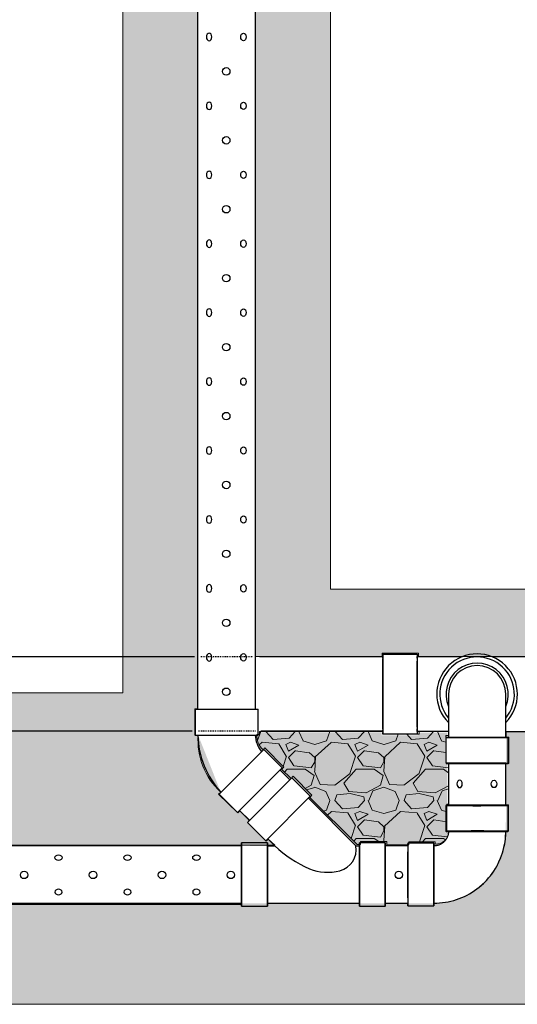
# Model space of a CAD drawing. Header units: inches. Extents: x -52 to 1181, y -619 to 642.
# Tile 8 of 13: x 300 to 358, y 162 to 276. Entities that reach past the tile are written whole.
import ezdxf

# ---------------------------------------------------------------- set-up
doc = ezdxf.new("R2010")
doc.units = ezdxf.units.IN
doc.header["$MEASUREMENT"] = 0
doc.linetypes.add('Dash 1_16_', pattern=[0.125, 0.0625, -0.0625])
doc.layers.add('A-ANNO-PATT', color=1, linetype='Continuous', lineweight=25)
doc.layers.add('S-TRCH-PATT', color=8, linetype='Continuous', lineweight=18)
doc.layers.add('P-PIPE', color=3, linetype='Continuous')
pattern_1 = [(228.0127875, (0.072, 0.1), (-0.8, -0.9), [0.0134536, -1.331908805]), (184.9697407, (0.063, 0.09), (1.2, 0.1), [0.0230868, -2.285592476]), (132.510447, (0.04, 0.088), (1, -1.1), [0.0162788, -1.61160326]), (267.273689, (0.001, 0.063), (0.1, 2), [0.0210238, -2.081355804]), (292.8336542, (0, 0.042), (-0.5, 1.2), [0.0206155, -2.040937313]), (357.273689, (0.008, 0.023), (-2, 0.1), [0.0210238, -2.081355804]), (37.6942405, (0.029, 0.022), (-1.3, -1), [0.0278029, -2.752484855]), (72.2553284, (0.051, 0.039), (0.7, 2.2), [0.0262488, -2.59863215]), (121.4295656, (0.059, 0.064), (-0.8, 1.3), [0.021095, -2.08840731]), (175.2363583, (0.048, 0.082), (1.1, -0.1), [0.0240832, -1.180076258]), (222.3974378, (0.024, 0.084), (-1.2, -1.1), [0.0311448, -3.0833375]), (138.8140748, (0.1, 0.062), (-0.7, 0.6), [0.0106301, -1.052384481]), (171.4692344, (0.092, 0.069), (1.3, -0.2), [0.0202237, -2.002151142]), (225, (0.072, 0.072), (-1e-17, -0.1), [0.0141421, -0.127279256]), (203.1985905, (0.065, 0.084), (0.5, 0.2), [0.0076158, -0.75396151]), (291.8014095, (0.058, 0.081), (-0.1, 0.3), [0.0107703, -0.52774618]), (30.9637565, (0.062, 0.071), (0.3, 0.2), [0.0174929, -0.56560229]), (161.565051, (0.077, 0.08), (0.2, -0.1), [0.0126491, -0.303578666]), (16.3895403, (0, 0.081), (1, 0.3), [0.01772, -1.754284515]), (70.346176, (0.017, 0.086), (-0.4, -1.1), [0.0148661, -1.471740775]), (293.1985905, (0.077, 0.1), (-0.2, 0.5), [0.0152315, -0.74634581]), (343.6104597, (0.083, 0.086), (-1, 0.3), [0.01772, -1.754284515]), (339.4439548, (0, 0.019), (-0.5, 0.2), [0.017088, -0.837312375]), (294.7751406, (0.016, 0.013), (-0.5, 1.1), [0.0143178, -1.417464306]), (66.8014095, (0.078, 0), (0.2, 0.5), [0.0152315, -0.74634581]), (17.3540246, (0.084, 0.014), (-1.3, -0.4), [0.0167631, -1.659542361]), (69.4439548, (0.029, 0), (-0.2, -0.5), [0.008544, -0.845856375]), (101.3099325, (0.072, 0), (-0.1, 0.4), [0.005099, -0.504802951]), (165.9637565, (0.071, 0.005), (0.3, -0.1), [0.0206155, -0.391695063]), (186.009006, (0.051, 0.01), (1, 0.1), [0.019105, -1.891392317]), (303.6900675, (0.062, 0.062), (-0.1, 0.2), [0.0144222, -0.346132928]), (353.1572266, (0.07, 0.05), (1.7, -0.2), [0.0251794, -2.492756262]), (60.945396, (0.095, 0.047), (-0.4, -0.7), [0.0102956, -1.019267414]), (90, (0.1, 0.056), (-0.1, 0.1), [0.006, -0.094]), (120.2564372, (0.049, 0.013), (0.4, -0.7), [0.0138924, -1.375352]), (48.0127875, (0.042, 0.025), (0.8, 0.9), [0.0269072, -1.318455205]), (0, (0.06, 0.045), (0.1, 0.1), [0.026, -0.074]), (325.3048465, (0.086, 0.045), (1, -0.7), [0.0158114, -1.56532743]), (254.054604, (0.099, 0.036), (-0.1, -0.4), [0.0145602, -0.71345079]), (207.6459754, (0.095, 0.022), (-1.9, -1), [0.0237065, -2.346947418]), (175.4260787, (0.074, 0.011), (-1.3, 0.1), [0.0250799, -2.48290734])]

# ---------------------------------------------------------------- blocks, each defined once
blk = doc.blocks.new('Bend - PVC - Sch 40 - DWV_USACE - Standard-1148485-00_SP_Foundation Drainage Plan-TO FDN_DOC-flat-1')
at = {"layer": 'P-PIPE'}
for p, q in [((1134.17, -206.08), (1134.17, -209.08)), ((1141.38, -209.08), (1141.38, -206.08))]:
    blk.add_line(p, q, dxfattribs=at)
at = {"layer": 'P-PIPE', "flags": 128}
for points in [[(1134.47, -201.08), (1134.47, -201.08), (1134.47, -201.09), (1134.47, -201.11), (1134.47, -201.14), (1134.47, -201.18), (1134.47, -201.22), (1134.47, -201.27), (1134.47, -201.33), (1134.47, -201.4), (1134.47, -201.47), (1134.47, -201.55), (1134.47, -201.64), (1134.47, -201.74), (1134.47, -201.84), (1134.47, -201.95), (1134.47, -202.07), (1134.47, -202.19), (1134.47, -202.32), (1134.47, -202.45), (1134.47, -202.6), (1134.47, -202.74), (1134.47, -202.89), (1134.47, -203.05), (1134.47, -203.21), (1134.47, -203.38), (1134.47, -203.55), (1134.47, -203.72), (1134.47, -203.9), (1134.47, -204.08), (1134.47, -204.27), (1134.47, -204.46), (1134.47, -204.65), (1134.47, -204.84), (1134.47, -205.04), (1134.47, -205.23), (1134.47, -205.43), (1134.47, -205.63), (1134.47, -205.83), (1134.47, -206.03), (1134.47, -206.08)], [(1141.09, -206.08), (1141.09, -205.88), (1141.09, -205.68), (1141.09, -205.48), (1141.09, -205.28), (1141.09, -205.08), (1141.09, -204.89), (1141.09, -204.69), (1141.09, -204.5), (1141.09, -204.31), (1141.09, -204.13), (1141.09, -203.95), (1141.09, -203.77), (1141.09, -203.59), (1141.09, -203.42), (1141.09, -203.25), (1141.09, -203.09), (1141.09, -202.93), (1141.09, -202.78), (1141.09, -202.63), (1141.09, -202.49), (1141.09, -202.35), (1141.09, -202.22), (1141.09, -202.1), (1141.09, -201.98), (1141.09, -201.87), (1141.09, -201.76), (1141.09, -201.67), (1141.09, -201.58), (1141.09, -201.49), (1141.09, -201.42), (1141.09, -201.35), (1141.09, -201.29), (1141.09, -201.23), (1141.09, -201.19), (1141.09, -201.15), (1141.09, -201.12), (1141.09, -201.1), (1141.09, -201.08), (1141.09, -201.08), (1141.09, -201.08)]]:
    blk.add_lwpolyline(points, dxfattribs=at)
at = {"layer": 'P-PIPE'}
for radius, start, end in [(3.6, 336.7789, 203.2211), (3.31, 0, 180)]:
    blk.add_arc((1137.78, -201.08), radius, start, end, dxfattribs=at)
for centre, major_axis, start_param, end_param in [((1137.78, -206.08), (3.6, 0), 1.570796, 4.712389), ((1137.78, -206.08), (3.31, 0), 1.570796, 4.712389), ((1137.78, -206.08), (3.6, 0), 4.712389, 7.853982), ((1137.78, -206.08), (3.31, 0), 4.712389, 7.853982), ((1137.78, -209.08), (3.6, 0), 1.570796, 4.712389), ((1137.78, -209.08), (3.6, 0), 4.712389, 7.853982)]:
    blk.add_ellipse(centre, major_axis=major_axis, ratio=0.001061, start_param=start_param, end_param=end_param, dxfattribs=at)
blk = doc.blocks.new('Bend - PVC - Sch 40 - DWV_USACE - Standard-1141580-00_SP_Foundation Drainage Plan-TO FDN_DOC-flat-1')
at = {"layer": 'P-PIPE'}
for p, q in [((-1131.78, -196.42), (-1127.78, -196.42)), ((-1127.78, -205.73), (-1131.78, -205.73))]:
    blk.add_line(p, q, dxfattribs=at)
at = {"layer": 'P-PIPE', "flags": 128}
for points in [[(-1131.78, -196.76), (-1132.02, -196.76), (-1132.27, -196.76), (-1132.51, -196.76), (-1132.75, -196.76), (-1132.98, -196.76), (-1133.22, -196.76), (-1133.45, -196.76), (-1133.68, -196.76), (-1133.91, -196.76), (-1134.14, -196.76), (-1134.36, -196.76), (-1134.57, -196.76), (-1134.78, -196.76), (-1134.99, -196.76), (-1135.19, -196.76), (-1135.39, -196.76), (-1135.58, -196.76), (-1135.76, -196.76), (-1136.03, -196.76)], [(-1134.47, -205.39), (-1133.45, -205.39), (-1133.22, -205.39), (-1132.98, -205.39), (-1132.75, -205.39), (-1132.51, -205.39), (-1132.27, -205.39), (-1132.02, -205.39), (-1131.78, -205.39), (-1131.78, -205.39)]]:
    blk.add_lwpolyline(points, dxfattribs=at)
at = {"layer": 'P-PIPE'}
for radius, start, end in [(4.66, 315.359, 224.641), (4.31, 320.185, 219.815)]:
    blk.add_arc((-1137.78, -201.08), radius, start, end, dxfattribs=at)
for centre, major_axis, start_param, end_param in [((-1131.78, -201.08), (0, -4.66), 1.570796, 4.712389), ((-1131.78, -201.08), (0, -4.31), 1.570796, 4.712389), ((-1127.78, -201.07), (0, -4.66), 1.570796, 4.712389), ((-1131.78, -201.08), (0, -4.66), -1.570796, 1.570796), ((-1131.78, -201.08), (0, -4.31), -1.570796, 1.570796), ((-1127.78, -201.07), (0, -4.66), -1.570796, 1.570796)]:
    blk.add_ellipse(centre, major_axis=major_axis, ratio=0.010271, start_param=start_param, end_param=end_param, dxfattribs=at)
blk = doc.blocks.new('Bend - PVC - Sch 40 - DWV_USACE - Standard-1153782-00_SP_Foundation Drainage Plan-TO FDN_DOC-flat-1')
at = {"layer": 'P-PIPE'}
for p, q in [((940.29, -2241.47), (940.29, -2244.47)), ((947.5, -2244.47), (947.5, -2241.47)), ((938.89, -2245.86), (935.89, -2245.86)), ((935.89, -2253.07), (938.89, -2253.07))]:
    blk.add_line(p, q, dxfattribs=at)
at = {"layer": 'P-PIPE', "flags": 128}
for points in [[(940.58, -2244.47), (940.58, -2244.54), (940.57, -2244.6), (940.57, -2244.67), (940.56, -2244.74), (940.55, -2244.8), (940.53, -2244.87), (940.51, -2244.94), (940.49, -2245), (940.47, -2245.06), (940.45, -2245.13), (940.42, -2245.19), (940.39, -2245.25), (940.36, -2245.31), (940.32, -2245.37), (940.29, -2245.42), (940.25, -2245.48), (940.2, -2245.53), (940.16, -2245.58), (940.12, -2245.63), (940.09, -2245.66)], [(944.77, -2250.35), (945, -2250.11), (945.22, -2249.86), (945.43, -2249.6), (945.63, -2249.34), (945.82, -2249.06), (946, -2248.78), (946.17, -2248.49), (946.32, -2248.2), (946.46, -2247.9), (946.6, -2247.59), (946.71, -2247.28), (946.82, -2246.97), (946.91, -2246.65), (947, -2246.33), (947.06, -2246), (947.12, -2245.67), (947.16, -2245.34), (947.19, -2245.01), (947.2, -2244.68), (947.21, -2244.47)], [(940.09, -2245.66), (940.04, -2245.71), (939.99, -2245.75), (939.93, -2245.8), (939.88, -2245.84), (939.83, -2245.88), (939.77, -2245.91), (939.71, -2245.95), (939.65, -2245.98), (939.59, -2246.01), (939.53, -2246.03), (939.46, -2246.06), (939.4, -2246.08), (939.34, -2246.1), (939.27, -2246.11), (939.2, -2246.13), (939.14, -2246.14), (939.07, -2246.15), (939, -2246.15), (938.94, -2246.16), (938.89, -2246.16)], [(938.89, -2252.78), (939.23, -2252.77), (939.56, -2252.75), (939.89, -2252.72), (940.22, -2252.68), (940.54, -2252.62), (940.87, -2252.54), (941.19, -2252.46), (941.51, -2252.36), (941.82, -2252.25), (942.13, -2252.13), (942.43, -2251.99), (942.73, -2251.84), (943.02, -2251.68), (943.31, -2251.51), (943.59, -2251.33), (943.86, -2251.14), (944.12, -2250.93), (944.37, -2250.72), (944.62, -2250.49), (944.77, -2250.35)]]:
    blk.add_lwpolyline(points, dxfattribs=at)
at = {"layer": 'P-PIPE'}
for centre, major_axis, start_param, end_param in [((943.89, -2241.47), (3.6, 0), 3.131177, 6.27277), ((943.89, -2241.47), (3.6, 0), 6.27277, 9.414362), ((943.89, -2244.47), (3.6, 0), 3.131177, 6.27277), ((943.89, -2244.47), (3.6, 0), 6.27277, 9.414362), ((943.89, -2244.47), (3.31, 0), 3.131177, 6.27277), ((943.89, -2244.47), (3.31, 0), 6.27277, 9.414362), ((935.89, -2249.47), (0, -3.6), 3.152008, 6.293601), ((935.89, -2249.47), (0, -3.6), 0.010416, 3.152008), ((938.89, -2249.47), (0, -3.6), 3.152008, 6.293601), ((938.89, -2249.47), (0, -3.31), 3.152008, 6.293601), ((938.89, -2249.47), (0, -3.6), 0.010416, 3.152008), ((938.89, -2249.47), (0, -3.31), 0.010416, 3.152008)]:
    blk.add_ellipse(centre, major_axis=major_axis, ratio=0.010416, start_param=start_param, end_param=end_param, dxfattribs=at)
blk = doc.blocks.new('6WYE')
at = {"layer": 'P-PIPE'}
for p, q in [((314.56, 230.6), (319.71, 235.76)), ((321.83, 233.64), (319.71, 235.76)), ((316.68, 228.48), (321.83, 233.64)), ((314.56, 230.6), (316.68, 228.48)), ((313.86, 220.94), (313.86, 228.23)), ((313.86, 228.23), (313.86, 220.94)), ((316.86, 228.23), (313.86, 228.23)), ((316.86, 220.94), (316.86, 228.23)), ((316.86, 228.23), (316.86, 220.94)), ((316.86, 227.9), (317.73, 227.9)), ((316.86, 221.27), (316.86, 227.9)), ((316.86, 227.9), (316.86, 221.27)), ((316.86, 224.58), (316.86, 227.9)), ((316.86, 227.9), (316.86, 224.58)), ((327.5, 220.94), (327.5, 228.23)), ((327.5, 228.23), (327.5, 220.94)), ((330.5, 228.23), (327.5, 228.23)), ((327.5, 221.27), (327.5, 227.9)), ((327.5, 227.9), (327.5, 221.27)), ((330.5, 220.94), (330.5, 228.23)), ((330.5, 228.23), (330.5, 220.94)), ((330.5, 224.58), (330.5, 227.9)), ((330.5, 227.9), (330.5, 224.58)), ((316.86, 221.27), (316.86, 224.58)), ((316.86, 224.58), (316.86, 221.27)), ((330.5, 221.27), (330.5, 224.58)), ((330.5, 224.58), (330.5, 221.27)), ((313.86, 220.94), (316.86, 220.94)), ((316.86, 221.27), (327.5, 221.27)), ((327.5, 220.94), (330.5, 220.94))]:
    blk.add_line(p, q, dxfattribs=at)
for points in [[(321.6, 233.4), (327.1, 227.9), (327.5, 227.9)], [(316.91, 228.72), (317.73, 227.9)]]:
    blk.add_lwpolyline(points, dxfattribs=at)
blk.add_lwpolyline([(317.73, 227.9, 0.087357), (321.72, 225.25, 0.154496), (325.24, 225.02, 0.386944), (327.1, 227.9)], format="xyb", dxfattribs=at)
blk = doc.blocks.new('6-45')
at = {"layer": 'P-PIPE'}
for p, q in [((265.35, 196.11), (272.65, 196.11)), ((265.35, 196.11), (265.35, 193.11)), ((272.65, 193.11), (272.65, 196.11)), ((265.35, 193.11), (272.65, 193.11)), ((268.13, 186.3), (273.29, 191.45)), ((275.41, 189.33), (273.29, 191.45)), ((270.25, 184.18), (275.41, 189.33)), ((268.13, 186.3), (270.25, 184.18))]:
    blk.add_line(p, q, dxfattribs=at)
for radius, start, end in [(9.62, 180.4991, 223.8186), (3, 181.6013, 221.2072)]:
    blk.add_arc((275.31, 193.2), radius, start, end, dxfattribs=at)

msp = doc.modelspace()

# ---------------------------------------------------------------- hatches: boundary and pattern name
at = {"layer": 'S-TRCH-PATT'}
h = msp.add_hatch(dxfattribs=at)
h.set_pattern_fill('GRAVEL', color=256, scale=8)
h.set_pattern_definition([(228.01279, (5.76, 8), (-64, -72), [1.07629, -106.552704]), (184.96974, (5.04, 7.2), (96, 8), [1.846944, -182.8474]), (132.51045, (3.2, 7.04), (80, -88), [1.302304, -128.92826]), (267.27369, (0.08, 5.04), (8, 160), [1.681904, -166.508464]), (292.833654, (0, 3.36), (-40, 96), [1.64924, -163.274985]), (357.27369, (0.64, 1.84), (-160, 8), [1.681904, -166.508464]), (37.69424, (2.32, 1.76), (-104, -80), [2.22423, -220.19879]), (72.25533, (4.08, 3.12), (56, 176), [2.099904, -207.89057]), (121.429566, (4.72, 5.12), (-64, 104), [1.6876, -167.072585]), (175.23636, (3.84, 6.56), (88, -8), [1.926656, -94.4061]), (222.397438, (1.92, 6.72), (-96, -88), [2.491584, -246.667]), (138.81407, (8, 4.96), (-56, 48), [0.85041, -84.19076]), (171.469234, (7.36, 5.52), (104, -16), [1.617896, -160.17209]), (225, (5.76, 5.76), (-9e-16, -8), [1.13137, -10.18234]), (203.19859, (5.2, 6.72), (40, 16), [0.609264, -60.31692]), (291.8014, (4.64, 6.48), (-8, 24), [0.861624, -42.219694]), (30.96376, (4.96, 5.68), (24, 16), [1.39943, -45.24818]), (161.56505, (6.16, 6.4), (16, -8), [1.01193, -24.28629]), (16.38954, (0, 6.48), (80, 24), [1.4176, -140.34276]), (70.346176, (1.36, 6.88), (-32, -88), [1.18929, -117.73926]), (293.19859, (6.16, 8), (-16, 40), [1.21852, -59.707665]), (343.61046, (6.64, 6.88), (-80, 24), [1.4176, -140.34276]), (339.44395, (0, 1.52), (-40, 16), [1.36704, -66.98499]), (294.77514, (1.28, 1.04), (-40, 88), [1.145424, -113.397145]), (66.80141, (6.24, 0), (16, 40), [1.21852, -59.707665]), (17.354025, (6.72, 1.12), (-104, -32), [1.34105, -132.76339]), (69.44395, (2.32, 0), (-16, -40), [0.68352, -67.66851]), (101.30993, (5.76, 0), (-8, 32), [0.40792, -40.384236]), (165.96376, (5.68, 0.4), (24, -8), [1.64924, -31.335605]), (186.009006, (4.08, 0.8), (80, 8), [1.5284, -151.311385]), (303.69007, (4.96, 4.96), (-8, 16), [1.153776, -27.690634]), (353.157227, (5.6, 4), (136, -16), [2.01435, -199.4205]), (60.9454, (7.6, 3.76), (-32, -56), [0.82365, -81.54139]), (90, (8, 4.48), (-8, 8), [0.48, -7.52]), (120.25644, (3.92, 1.04), (32, -56), [1.11139, -110.02816]), (48.01279, (3.36, 2), (64, 72), [2.152576, -105.476416]), (0, (4.8, 3.6), (8, 8), [2.08, -5.92]), (325.30485, (6.88, 3.6), (80, -56), [1.26491, -125.226194]), (254.0546, (7.92, 2.88), (-8, -32), [1.164816, -57.07606]), (207.645975, (7.6, 1.76), (-152, -80), [1.89652, -187.755793]), (175.42608, (5.92, 0.88), (-104, 8), [2.00639, -198.63259])])
edge = h.paths.add_edge_path()
edge.add_line((467.72, 210), (336, 210))
edge.add_line((336, 210), (336, 406.82))
edge.add_line((336, 406.82), (331.44, 412))
edge.add_line((331.44, 412), (90, 412))
edge.add_line((90, 412), (90, 642.15))
edge.add_line((90, 642.15), (66, 642.15))
edge.add_line((66, 642.15), (66, 595.75))
edge.add_line((66, 595.75), (70.44, 595.75))
edge.add_line((70.44, 595.75), (70.44, 595.93))
edge.add_line((70.44, 595.93), (71.94, 595.93))
edge.add_line((71.94, 595.93), (71.94, 595.75))
edge.add_line((71.94, 595.75), (74.69, 595.75))
edge.add_line((74.69, 595.75), (74.69, 598.63))
edge.add_line((74.69, 598.63), (74.35, 598.63))
edge.add_line((74.35, 598.63), (74.35, 601.63))
edge.add_line((74.35, 601.63), (74.69, 601.63))
edge.add_line((74.69, 601.63), (74.69, 625.63))
edge.add_line((74.69, 625.63), (74.35, 625.63))
edge.add_line((74.35, 625.63), (74.35, 628.63))
edge.add_arc((78, 628.63), 3.65, 0, 180, ccw=False)
edge.add_line((81.65, 628.63), (81.65, 625.63))
edge.add_line((81.65, 625.63), (81.31, 625.63))
edge.add_line((81.31, 625.63), (81.31, 601.63))
edge.add_line((81.31, 601.63), (81.65, 601.63))
edge.add_line((81.65, 601.63), (81.65, 598.63))
edge.add_line((81.65, 598.63), (81.31, 598.63))
edge.add_line((81.31, 598.63), (81.31, 589.37))
edge.add_line((81.31, 589.37), (81.65, 589.37))
edge.add_line((81.65, 589.37), (81.65, 586.37))
edge.add_line((81.65, 586.37), (81.31, 586.37))
edge.add_line((81.31, 586.37), (81.31, 541.63))
edge.add_line((81.31, 541.63), (81.65, 541.63))
edge.add_line((81.65, 541.63), (81.65, 538.63))
edge.add_line((81.65, 538.63), (81.31, 538.63))
edge.add_line((81.31, 538.63), (81.31, 529.37))
edge.add_line((81.31, 529.37), (81.65, 529.37))
edge.add_line((81.65, 529.37), (81.65, 526.37))
edge.add_line((81.65, 526.37), (81.31, 526.37))
edge.add_line((81.31, 526.37), (81.31, 481.63))
edge.add_line((81.31, 481.63), (81.65, 481.63))
edge.add_line((81.65, 481.63), (81.65, 478.63))
edge.add_line((81.65, 478.63), (81.31, 478.63))
edge.add_line((81.31, 478.63), (81.31, 469.37))
edge.add_line((81.31, 469.37), (81.65, 469.37))
edge.add_line((81.65, 469.37), (81.65, 466.37))
edge.add_line((81.65, 466.37), (81.31, 466.37))
edge.add_line((81.31, 466.37), (81.31, 421.63))
edge.add_line((81.31, 421.63), (81.65, 421.63))
edge.add_line((81.65, 421.63), (81.65, 418.63))
edge.add_line((81.65, 418.63), (81.31, 418.63))
edge.add_line((81.31, 418.63), (81.31, 409.37))
edge.add_line((81.31, 409.37), (81.65, 409.37))
edge.add_line((81.65, 409.37), (81.65, 406.37))
edge.add_line((81.65, 406.37), (81.31, 406.37))
edge.add_line((81.31, 406.37), (81.31, 399.42))
edge.add_line((81.31, 399.42), (81.65, 399.42))
edge.add_line((81.65, 399.42), (81.65, 396.42))
edge.add_arc((78, 401.16), 5.99, 232.4734, 307.5266, ccw=False)
edge.add_line((74.35, 396.42), (74.35, 399.42))
edge.add_line((74.35, 399.42), (74.69, 399.42))
edge.add_line((74.69, 399.42), (74.69, 406.37))
edge.add_line((74.69, 406.37), (74.35, 406.37))
edge.add_line((74.35, 406.37), (74.35, 409.37))
edge.add_line((74.35, 409.37), (74.68, 409.37))
edge.add_line((74.68, 409.37), (74.68, 412.25))
edge.add_line((74.68, 412.25), (71.94, 412.25))
edge.add_line((71.94, 412.25), (71.94, 412.08))
edge.add_line((71.94, 412.08), (70.44, 412.08))
edge.add_line((70.44, 412.08), (70.44, 412.25))
edge.add_line((70.44, 412.25), (66, 412.25))
edge.add_line((66, 412.25), (66, 388))
edge.add_line((66, 388), (312, 388))
edge.add_line((312, 388), (312, 198))
edge.add_line((312, 198), (257.64, 198.24))
edge.add_line((257.64, 198.24), (257.71, 180.56))
edge.add_line((257.71, 180.56), (329.59, 180.31))
edge.add_line((329.59, 180.31), (328.81, 181.1))
edge.add_line((328.81, 181.1), (328.57, 180.86))
edge.add_line((328.57, 180.86), (326.4, 183.03))
edge.add_line((326.4, 183.03), (326.66, 183.27))
edge.add_line((326.66, 183.27), (325.53, 184.38))
edge.add_line((325.53, 184.38), (325.28, 184.13))
edge.add_line((325.28, 184.13), (323.08, 186.28))
edge.add_line((323.08, 186.28), (323.32, 186.54))
edge.add_arc((328.79, 192.51), 8.1, 175.7139, 227.4597, ccw=False)
edge.add_line((320.71, 193.11), (320.31, 193.11))
edge.add_line((320.31, 193.11), (320.31, 196.15))
edge.add_line((320.31, 196.15), (320.69, 196.15))
edge.add_line((320.69, 196.15), (320.67, 383.3))
edge.add_line((320.67, 383.3), (320.39, 383.3))
edge.add_line((320.39, 383.3), (320.39, 386.51))
edge.add_line((320.39, 386.51), (318.11, 388.78))
edge.add_line((318.11, 388.78), (318.32, 388.98))
edge.add_line((318.32, 388.98), (312.98, 394.3))
edge.add_line((312.98, 394.3), (312.76, 394.13))
edge.add_line((312.76, 394.13), (310.54, 396.37))
edge.add_line((310.54, 396.37), (307.32, 396.36))
edge.add_line((307.32, 396.36), (307.35, 396.69))
edge.add_line((307.35, 396.69), (90.36, 396.69))
edge.add_line((90.36, 396.69), (90.36, 396.35))
edge.add_line((90.36, 396.35), (87.36, 396.35))
edge.add_arc((92.82, 400), 6.57, 146.2871, 213.7129, ccw=False)
edge.add_line((87.36, 403.65), (90.36, 403.65))
edge.add_line((90.36, 403.65), (90.36, 403.31))
edge.add_line((90.36, 403.31), (307.28, 403.31))
edge.add_line((307.28, 403.31), (307.28, 403.64))
edge.add_line((307.28, 403.64), (310.49, 403.64))
edge.add_line((310.49, 403.64), (310.49, 403.35))
edge.add_arc((310.85, 397.29), 6.07, 40.3412, 93.3832, ccw=False)
edge.add_line((315.47, 401.22), (315.69, 401.51))
edge.add_line((315.69, 401.51), (317.93, 399.24))
edge.add_line((317.93, 399.24), (317.69, 399.04))
edge.add_line((317.69, 399.04), (323.05, 393.73))
edge.add_line((323.05, 393.73), (323.22, 393.91))
edge.add_line((323.22, 393.91), (325.52, 391.58))
edge.add_line((325.52, 391.58), (325.32, 391.46))
edge.add_arc((319.94, 386.31), 7.44, 1.3127, 43.7006, ccw=False)
edge.add_line((327.38, 386.48), (327.64, 386.49))
edge.add_line((327.64, 386.49), (327.63, 383.3))
edge.add_line((327.63, 383.3), (327.35, 383.32))
edge.add_line((327.35, 383.32), (327.35, 202.2))
edge.add_line((327.35, 202.2), (342, 202.2))
edge.add_line((342, 202.2), (342, 202.58))
edge.add_line((342, 202.58), (346.17, 202.58))
edge.add_line((346.17, 202.58), (346.17, 202.22))
edge.add_line((346.17, 202.22), (358.88, 202.22))
edge.add_line((358.88, 202.22), (358.88, 202.62))
edge.add_line((358.88, 202.62), (363.06, 202.62))
edge.add_line((363.06, 202.62), (363.06, 202.23))
edge.add_line((363.06, 202.23), (367.15, 202.23))
edge.add_line((367.15, 202.23), (367.15, 202.57))
edge.add_line((367.15, 202.57), (371.25, 202.57))
edge.add_line((371.25, 202.57), (371.25, 202.25))
edge.add_line((371.25, 202.25), (375.67, 202.25))
edge.add_line((375.67, 202.25), (375.67, 202.54))
edge.add_line((375.67, 202.54), (379.83, 202.54))
edge.add_line((379.83, 202.54), (379.83, 202.19))
edge.add_line((379.83, 202.19), (467.72, 202.19))
edge.add_line((467.72, 202.19), (467.72, 210))
h = msp.add_hatch(dxfattribs=at)
h.set_pattern_fill('GRAVEL', color=256, scale=8)
h.set_pattern_definition([(228.01279, (-87.5485, -86.0298), (-64, -72), [1.07629, -106.5527]), (184.96974, (-88.2685, -86.82978), (96, 8), [1.84694, -182.8474]), (132.51045, (-90.1085, -86.9898), (80, -88), [1.3023, -128.92826]), (267.27369, (-93.2285, -88.9898), (8, 160), [1.6819, -166.50846]), (292.833654, (-93.3085, -90.6698), (-40, 96), [1.64924, -163.274985]), (357.27369, (-92.6685, -92.1898), (-160, 8), [1.6819, -166.50846]), (37.69424, (-90.9885, -92.26978), (-104, -80), [2.22423, -220.19879]), (72.25533, (-89.2285, -90.90978), (56, 176), [2.0999, -207.89057]), (121.429566, (-88.5885, -88.9098), (-64, 104), [1.6876, -167.072585]), (175.23636, (-89.4685, -87.4698), (88, -8), [1.92666, -94.4061]), (222.39744, (-91.3885, -87.30978), (-96, -88), [2.49158, -246.667]), (138.81407, (-85.3085, -89.0698), (-56, 48), [0.85041, -84.19076]), (171.469234, (-85.9485, -88.5098), (104, -16), [1.6179, -160.17209]), (225, (-87.5485, -88.27), (-9e-16, -8), [1.13137, -10.18234]), (203.1986, (-88.1085, -87.3098), (40, 16), [0.60926, -60.31692]), (291.8014, (-88.6685, -87.5498), (-8, 24), [0.86162, -42.21969]), (30.96376, (-88.3485, -88.3498), (24, 16), [1.39943, -45.24818]), (161.56505, (-87.1485, -87.6298), (16, -8), [1.01193, -24.28629]), (16.38954, (-93.3085, -87.5498), (80, 24), [1.4176, -140.34276]), (70.34618, (-91.9485, -87.1498), (-32, -88), [1.18929, -117.73926]), (293.1986, (-87.1485, -86.0298), (-16, 40), [1.21852, -59.70766]), (343.61046, (-86.6685, -87.1498), (-80, 24), [1.4176, -140.34276]), (339.44395, (-93.3085, -92.5098), (-40, 16), [1.36704, -66.98499]), (294.77514, (-92.0285, -92.9898), (-40, 88), [1.14542, -113.39714]), (66.8014, (-87.0685, -94.0298), (16, 40), [1.21852, -59.70766]), (17.35402, (-86.5885, -92.9098), (-104, -32), [1.34105, -132.76339]), (69.44395, (-90.9885, -94.0298), (-16, -40), [0.68352, -67.66851]), (101.30993, (-87.5485, -94.0298), (-8, 32), [0.40792, -40.38424]), (165.96376, (-87.6285, -93.6298), (24, -8), [1.64924, -31.3356]), (186.00901, (-89.2285, -93.2298), (80, 8), [1.5284, -151.311385]), (303.69007, (-88.3485, -89.0698), (-8, 16), [1.15378, -27.69063]), (353.157227, (-87.7085, -90.02978), (136, -16), [2.01435, -199.4205]), (60.9454, (-85.7085, -90.2698), (-32, -56), [0.82365, -81.54139]), (90, (-85.3085, -89.55), (-8, 8), [0.48, -7.52]), (120.25644, (-89.3885, -92.9898), (32, -56), [1.11139, -110.02816]), (48.01279, (-89.9485, -92.0298), (64, 72), [2.15258, -105.47642]), (0, (-88.5085, -90.43), (8, 8), [2.08, -5.92]), (325.30485, (-86.4285, -90.4298), (80, -56), [1.26491, -125.22619]), (254.0546, (-85.3885, -91.1498), (-8, -32), [1.16482, -57.07606]), (207.645975, (-85.7085, -92.26978), (-152, -80), [1.89652, -187.75579]), (175.42608, (-87.3885, -93.14978), (-104, 8), [2.00639, -198.63259])])
edge = h.paths.add_edge_path()
edge.add_line((257.67, 162), (257.67, 173.69))
edge.add_line((257.67, 173.69), (347.97, 173.69))
edge.add_arc((347.97, 182), 8.31, 270.0001, 360.0011)
edge.add_line((356.28, 182), (356.32, 193.52))
edge.add_line((356.32, 193.52), (372.25, 193.52))
edge.add_line((372.25, 193.52), (372.25, 186))
edge.add_line((372.25, 186), (366, 186))
edge.add_line((366, 186), (366, 162))
edge.add_line((366, 162), (257.67, 162))
h = msp.add_hatch(dxfattribs=at)
h.set_pattern_fill('GRAVEL', color=256, scale=8)
h.set_pattern_definition([(228.01279, (-28.0998, -30.48463), (-64, -72), [1.07629, -106.5527]), (184.96974, (-28.8198, -31.28463), (96, 8), [1.84694, -182.8474]), (132.51045, (-30.6598, -31.44463), (80, -88), [1.3023, -128.92826]), (267.27369, (-33.7798, -33.44463), (8, 160), [1.6819, -166.50846]), (292.83365, (-33.8598, -35.12463), (-40, 96), [1.64924, -163.27499]), (357.27369, (-33.2198, -36.64463), (-160, 8), [1.6819, -166.50846]), (37.69424, (-31.5398, -36.72463), (-104, -80), [2.22423, -220.19879]), (72.25533, (-29.7798, -35.36463), (56, 176), [2.0999, -207.89057]), (121.42957, (-29.1398, -33.36463), (-64, 104), [1.6876, -167.07258]), (175.23636, (-30.0198, -31.9246), (88, -8), [1.92666, -94.4061]), (222.39744, (-31.9398, -31.76463), (-96, -88), [2.49158, -246.667]), (138.81407, (-25.8598, -33.5246), (-56, 48), [0.85041, -84.19076]), (171.46923, (-26.4998, -32.96463), (104, -16), [1.6179, -160.17209]), (225, (-28.1, -32.7246), (-9e-16, -8), [1.13137, -10.18234]), (203.1986, (-28.6598, -31.7646), (40, 16), [0.60926, -60.31692]), (291.8014, (-29.2198, -32.0046), (-8, 24), [0.86162, -42.2197]), (30.96376, (-28.8998, -32.8046), (24, 16), [1.39943, -45.24818]), (161.56505, (-27.6998, -32.0846), (16, -8), [1.01193, -24.2863]), (16.38954, (-33.8598, -32.00463), (80, 24), [1.4176, -140.34276]), (70.34618, (-32.4998, -31.60463), (-32, -88), [1.18929, -117.73926]), (293.1986, (-27.6998, -30.4846), (-16, 40), [1.21852, -59.70766]), (343.61046, (-27.2198, -31.60463), (-80, 24), [1.4176, -140.34276]), (339.44395, (-33.8598, -36.9646), (-40, 16), [1.36704, -66.98499]), (294.77514, (-32.5798, -37.44463), (-40, 88), [1.14542, -113.39714]), (66.8014, (-27.6198, -38.4846), (16, 40), [1.21852, -59.70766]), (17.35402, (-27.1398, -37.36463), (-104, -32), [1.34105, -132.76339]), (69.44395, (-31.5398, -38.4846), (-16, -40), [0.68352, -67.66851]), (101.30993, (-28.0998, -38.4846), (-8, 32), [0.40792, -40.38424]), (165.96376, (-28.1798, -38.0846), (24, -8), [1.64924, -31.3356]), (186.00901, (-29.7798, -37.68463), (80, 8), [1.5284, -151.31139]), (303.69007, (-28.8998, -33.5246), (-8, 16), [1.15378, -27.69063]), (353.15723, (-28.2598, -34.48463), (136, -16), [2.01435, -199.4205]), (60.9454, (-26.2598, -34.7246), (-32, -56), [0.82365, -81.54139]), (90, (-25.86, -34.005), (-8, 8), [0.48, -7.52]), (120.25644, (-29.9398, -37.44463), (32, -56), [1.11139, -110.02816]), (48.01279, (-30.4998, -36.48463), (64, 72), [2.15258, -105.47642]), (0, (-29.06, -34.885), (8, 8), [2.08, -5.92]), (325.30485, (-26.9798, -34.88463), (80, -56), [1.26491, -125.2262]), (254.0546, (-25.9398, -35.6046), (-8, -32), [1.16482, -57.07606]), (207.645975, (-26.2598, -36.72463), (-152, -80), [1.89652, -187.75579]), (175.42608, (-27.9398, -37.60463), (-104, 8), [2.00639, -198.63259])])
h.paths.add_polyline_path([(330.6, 189.43), (330.34, 189.19), (331.45, 188.09), (331.69, 188.36), (333.86, 186.18), (333.61, 185.91), (339.11, 180.46), (339.47, 180.46), (339.47, 180.82), (342.51, 180.82), (342.51, 180.45), (345.05, 180.45), (345.05, 180.78), (348.11, 180.78), (348.11, 180.53, 0.432622), (349.68, 181.98), (349.45, 181.98), (349.45, 185.12), (349.65, 185.12), (349.65, 189.9), (349.36, 189.9), (349.36, 193.07), (349.65, 193.07), (349.65, 193.52), (346.27, 193.52), (346.27, 193.23), (342.05, 193.23), (342.05, 193.54), (327.81, 193.54), (327.81, 193.19), (327.48, 193.19, 0.218294), (328.22, 191.43), (328.41, 191.63)])
h = msp.add_hatch(dxfattribs=at)
h.set_pattern_fill('GRAVEL', color=256, scale=0.1)
h.set_pattern_definition(pattern_1)
edge = h.paths.add_edge_path()
edge.add_line((327.36, 193.07), (327.69, 193.07))
edge.add_line((327.69, 193.07), (327.69, 193.43))
edge.add_line((327.69, 193.43), (341.92, 193.43))
edge.add_line((341.92, 193.43), (341.92, 193.11))
edge.add_line((341.92, 193.11), (346.15, 193.11))
edge.add_line((346.15, 193.11), (346.15, 193.4))
edge.add_line((346.15, 193.4), (349.53, 193.4))
edge.add_line((349.53, 193.4), (349.53, 192.95))
edge.add_line((349.53, 192.95), (349.24, 192.95))
edge.add_line((349.24, 192.95), (349.24, 189.79))
edge.add_line((349.24, 189.79), (349.53, 189.79))
edge.add_line((349.53, 189.79), (349.53, 185.01))
edge.add_line((349.53, 185.01), (349.21, 185.01))
edge.add_line((349.21, 185.01), (349.21, 181.87))
edge.add_line((349.21, 181.87), (349.56, 181.87))
edge.add_arc((348.09, 181.88), 1.47, 265.8819, 359.4594, ccw=False)
edge.add_line((347.98, 180.42), (347.98, 180.67))
edge.add_line((347.98, 180.67), (344.93, 180.67))
edge.add_line((344.93, 180.67), (344.93, 180.34))
edge.add_line((344.93, 180.34), (342.39, 180.34))
edge.add_line((342.39, 180.34), (342.39, 180.71))
edge.add_line((342.39, 180.71), (339.35, 180.71))
edge.add_line((339.35, 180.71), (339.35, 180.35))
edge.add_line((339.35, 180.35), (338.99, 180.35))
edge.add_line((338.99, 180.35), (333.49, 185.8))
edge.add_line((333.49, 185.8), (333.74, 186.07))
edge.add_line((333.74, 186.07), (331.56, 188.24))
edge.add_line((331.56, 188.24), (331.32, 187.97))
edge.add_line((331.32, 187.97), (330.22, 189.07))
edge.add_line((330.22, 189.07), (330.48, 189.31))
edge.add_line((330.48, 189.31), (328.28, 191.51))
edge.add_line((328.28, 191.51), (328.1, 191.31))
edge.add_arc((329.64, 193), 2.29, 178.133, 227.3895, ccw=False)
h = msp.add_hatch(dxfattribs=at)
h.set_pattern_fill('GRAVEL', color=256, scale=0.1)
h.set_pattern_definition(pattern_1)
edge = h.paths.add_edge_path()
edge.add_line((327.36, 193.07), (327.69, 193.07))
edge.add_line((327.69, 193.07), (327.69, 193.43))
edge.add_line((327.69, 193.43), (341.92, 193.43))
edge.add_line((341.92, 193.43), (341.92, 193.11))
edge.add_line((341.92, 193.11), (346.15, 193.11))
edge.add_line((346.15, 193.11), (346.15, 193.4))
edge.add_line((346.15, 193.4), (349.53, 193.4))
edge.add_line((349.53, 193.4), (349.53, 192.95))
edge.add_line((349.53, 192.95), (349.24, 192.95))
edge.add_line((349.24, 192.95), (349.24, 189.79))
edge.add_line((349.24, 189.79), (349.53, 189.79))
edge.add_line((349.53, 189.79), (349.53, 185.01))
edge.add_line((349.53, 185.01), (349.33, 185.01))
edge.add_line((349.33, 185.01), (349.33, 181.87))
edge.add_line((349.33, 181.87), (349.56, 181.87))
edge.add_arc((348.09, 181.88), 1.47, 265.8819, 359.4594, ccw=False)
edge.add_line((347.98, 180.42), (347.98, 180.67))
edge.add_line((347.98, 180.67), (344.93, 180.67))
edge.add_line((344.93, 180.67), (344.93, 180.34))
edge.add_line((344.93, 180.34), (342.39, 180.34))
edge.add_line((342.39, 180.34), (342.39, 180.71))
edge.add_line((342.39, 180.71), (339.35, 180.71))
edge.add_line((339.35, 180.71), (339.35, 180.35))
edge.add_line((339.35, 180.35), (338.99, 180.35))
edge.add_line((338.99, 180.35), (333.49, 185.8))
edge.add_line((333.49, 185.8), (333.74, 186.07))
edge.add_line((333.74, 186.07), (331.56, 188.24))
edge.add_line((331.56, 188.24), (331.32, 187.97))
edge.add_line((331.32, 187.97), (330.22, 189.07))
edge.add_line((330.22, 189.07), (330.48, 189.31))
edge.add_line((330.48, 189.31), (328.28, 191.51))
edge.add_line((328.28, 191.51), (328.1, 191.31))
edge.add_arc((329.64, 193), 2.29, 178.133, 227.3895, ccw=False)

# ---------------------------------------------------------------- linework, layer by layer
at = {"layer": 'A-ANNO-PATT'}
for centre in [(323.96, 269.85), (323.96, 261.88), (323.96, 253.91), (323.96, 245.94), (323.96, 237.97), (323.96, 230), (323.96, 222.04), (323.96, 214.07), (323.96, 206.1), (323.96, 198.13), (300.59, 176.96), (308.56, 176.96), (316.53, 176.96), (324.49, 176.96), (343.91, 176.96)]:
    msp.add_circle(centre, 0.432, dxfattribs=at)
at = {"layer": 'A-ANNO-PATT', "extrusion": (0, 0, -1)}
for centre, major_axis in [((321.98, 273.83), (0, 0.432)), ((321.98, 265.86), (0, 0.432)), ((321.98, 257.89), (0, 0.432)), ((321.98, 249.93), (0, 0.432)), ((321.98, 241.96), (0, 0.432)), ((321.98, 233.99), (0, 0.432)), ((321.98, 226.02), (0, 0.432)), ((321.98, 218.05), (0, 0.432)), ((321.98, 210.08), (0, 0.432)), ((321.98, 202.11), (0, 0.432)), ((350.94, 187.48), (0, 0.432)), ((304.57, 174.98), (-0.432, 0)), ((312.54, 174.98), (-0.432, 0)), ((320.51, 174.98), (-0.432, 0))]:
    msp.add_ellipse(centre, major_axis=major_axis, ratio=0.727074, dxfattribs=at)
at = {"layer": 'A-ANNO-PATT'}
for centre, major_axis in [((325.95, 273.83), (0, 0.432)), ((325.95, 265.86), (0, 0.432)), ((325.95, 265.86), (0, 0.432)), ((325.95, 257.89), (0, 0.432)), ((325.95, 249.93), (0, 0.432)), ((325.95, 241.96), (0, 0.432)), ((325.95, 233.99), (0, 0.432)), ((325.95, 226.02), (0, 0.432)), ((325.95, 226.02), (0, 0.432)), ((325.95, 218.05), (0, 0.432)), ((325.95, 210.08), (0, 0.432)), ((325.95, 202.11), (0, 0.432)), ((354.92, 187.48), (0, 0.432)), ((304.57, 178.95), (-0.432, 0)), ((312.54, 178.95), (-0.432, 0)), ((320.51, 178.95), (-0.432, 0))]:
    msp.add_ellipse(centre, major_axis=major_axis, ratio=0.727074, dxfattribs=at)
at = {"layer": 'P-PIPE'}
for p, q in [((320.69, 196.11), (320.69, 383.34)), ((327.31, 383.34), (327.31, 196.11)), ((254.73, 202.2), (320.3, 202.2)), ((327.8, 202.2), (342.08, 202.2)), ((342.07, 202.49), (346.04, 202.49)), ((320.01, 193.57), (258.09, 193.57)), ((342.06, 193.57), (327.97, 193.57)), ((346.04, 193.22), (342.07, 193.22)), ((331.33, 187.94), (330.17, 189.1)), ((349.65, 189.86), (349.65, 185.01)), ((356.28, 185.01), (356.28, 189.86)), ((325.49, 184.41), (326.64, 183.25)), ((325.71, 180.31), (258.09, 180.31)), ((344.95, 180.31), (342.36, 180.31)), ((258.09, 173.69), (325.71, 173.69)), ((342.36, 173.69), (344.95, 173.69))]:
    msp.add_line(p, q, dxfattribs=at)
at = {"layer": 'P-PIPE', "linetype": 'Dash 1_16_'}
for p, q in [((321.04, 202.2), (327.04, 202.2)), ((327.36, 193.57), (320.7, 193.57))]:
    msp.add_line(p, q, dxfattribs=at)
at = {"layer": 'P-PIPE', "flags": 128}
for points in [[(346.04, 202.2), (346.32, 202.2), (346.6, 202.2), (346.88, 202.2), (347.16, 202.2), (347.43, 202.2), (347.7, 202.2), (347.97, 202.2), (348.24, 202.2), (348.5, 202.2), (348.76, 202.2), (349.02, 202.2), (349.27, 202.2), (349.51, 202.2), (349.75, 202.2), (349.98, 202.2), (350.21, 202.2), (350.43, 202.2), (350.64, 202.2), (350.84, 202.2), (351.28, 202.2)], [(349.65, 193.52), (349.27, 193.52), (349.02, 193.52), (348.76, 193.52), (348.51, 193.52), (348.24, 193.52), (347.98, 193.52), (347.71, 193.52), (347.43, 193.52), (347.16, 193.52), (346.88, 193.52), (346.61, 193.52), (346.33, 193.52), (346.05, 193.52), (346.04, 193.52)]]:
    msp.add_lwpolyline(points, dxfattribs=at)
at = {"layer": 'P-PIPE'}
for centre, major_axis, ratio, start_param, end_param in [((342.07, 197.86), (0, 4.63), 0.010399, -1.570796, 1.570796), ((342.07, 197.86), (0, -4.31), 0.010399, 3.141593, 4.712389), ((342.07, 197.86), (0, 4.31), 0.010399, -1.570796, 0), ((346.04, 197.86), (0, -4.63), 0.010399, 1.570796, 4.712389), ((346.04, 197.86), (0, 4.34), 0.010399, -1.570796, 1.570796), ((342.07, 197.86), (0, -4.63), 0.010399, -1.570796, 1.570796), ((342.07, 197.86), (0, -4.31), 0.010399, -1.570796, 0), ((342.07, 197.86), (0, 4.31), 0.010399, 3.141593, 4.712389), ((346.04, 197.86), (0, 4.34), 0.010399, 1.570796, 4.712389), ((346.04, 197.86), (0, 4.63), 0.010399, 1.570796, 4.712389), ((352.97, 189.86), (3.31, 0), 0.001061, 1.570796, 3.141593), ((352.97, 189.86), (3.31, 0), 0.001061, 3.141593, 4.712389), ((352.97, 189.86), (3.31, 0), 0.001061, 0, 1.570796), ((352.97, 189.86), (3.31, 0), 0.001061, 4.712389, 6.283185), ((352.97, 185), (3.31, 0), 0.010416, 1.570796, 3.141593), ((352.97, 185), (3.31, 0), 0.010416, 3.141593, 4.712389), ((352.97, 185), (3.31, 0), 0.010416, 0, 1.570796), ((352.97, 185), (3.31, 0), 0.010416, 4.712389, 6.283185), ((344.97, 177), (0, -3.31), 0.010416, 3.141593, 4.712389), ((344.97, 177), (0, -3.31), 0.010416, 1.570796, 3.141593), ((344.97, 177), (0, -3.31), 0.010416, 4.712389, 6.283185), ((344.97, 177), (0, -3.31), 0.010416, 0, 1.570796)]:
    msp.add_ellipse(centre, major_axis=major_axis, ratio=ratio, start_param=start_param, end_param=end_param, dxfattribs=at)
at = {"layer": 'S-TRCH-PATT'}
msp.add_lwpolyline([(467.72, 210), (336, 210), (336, 406.82)], dxfattribs=at)
for points in [[(90.36, 403.31), (307.28, 403.31), (307.28, 403.64), (310.49, 403.64), (310.49, 403.35, -0.231086), (315.47, 401.22), (315.69, 401.51), (317.93, 399.24), (317.69, 399.04), (323.05, 393.73), (323.22, 393.91), (325.52, 391.58), (325.32, 391.46, -0.19331), (327.38, 386.48), (327.64, 386.49), (327.63, 383.3), (327.35, 383.32), (327.35, 202.2), (342, 202.2), (342, 202.58), (346.17, 202.58), (346.17, 202.22), (358.88, 202.22)], [(312, 388), (312, 198), (257.64, 198), (257.71, 180.39), (329.59, 180.39), (328.81, 181.1), (328.57, 180.86), (326.4, 183.03), (326.66, 183.27), (325.53, 184.38), (325.28, 184.13), (323.08, 186.28), (323.32, 186.54, -0.2297), (320.71, 193.11), (320.31, 193.11), (320.31, 196.15), (320.69, 196.15), (320.67, 383.3)]]:
    msp.add_lwpolyline(points, format="xyb", dxfattribs=at)
at = {"layer": 'S-TRCH-PATT', "linetype": 'Continuous', "lineweight": 0}
msp.add_lwpolyline([(257.67, 173.55), (325.71, 173.55), (325.71, 173.35), (328.71, 173.35), (328.71, 173.69), (339.36, 173.68), (339.36, 173.35), (342.36, 173.35), (342.36, 173.69), (344.95, 173.69), (344.97, 173.4), (347.97, 173.4), (347.97, 173.69, 0.415476), (356.28, 182), (356.61, 182), (356.61, 185.05), (356.29, 185.05), (356.29, 189.84), (356.63, 189.84), (356.63, 192.89), (356.32, 192.89), (356.32, 193.52), (358.95, 193.52)], format="xyb", dxfattribs=at)
at = {"layer": 'S-TRCH-PATT'}
msp.add_lwpolyline([(327.48, 193.19), (327.81, 193.19), (327.81, 193.54), (342.05, 193.54), (342.05, 193.23), (346.27, 193.23), (346.27, 193.52), (349.65, 193.52), (349.65, 193.07), (349.36, 193.07), (349.36, 189.9), (349.65, 189.9), (349.65, 185.12), (349.45, 185.12), (349.45, 181.98), (349.68, 181.98, -0.432622), (348.11, 180.53), (348.11, 180.78), (345.05, 180.78), (345.05, 180.45), (342.51, 180.45), (342.51, 180.82), (339.47, 180.82), (339.47, 180.46), (339.11, 180.46), (333.61, 185.91), (333.86, 186.18), (331.69, 188.36), (331.45, 188.09), (330.34, 189.19), (330.6, 189.43), (328.41, 191.63), (328.22, 191.43, -0.218294)], format="xyb", close=True, dxfattribs=at)
at = {"layer": 'S-TRCH-PATT', "linetype": 'Continuous', "lineweight": 0}
msp.add_lwpolyline([(366, 162), (257.67, 162)], dxfattribs=at)

# ---------------------------------------------------------------- block references
for name, p in [('Bend - PVC - Sch 40 - DWV_USACE - Standard-1141580-00_SP_Foundation Drainage Plan-TO FDN_DOC-flat-1', (1490.74, 398.93)), ('Bend - PVC - Sch 40 - DWV_USACE - Standard-1148485-00_SP_Foundation Drainage Plan-TO FDN_DOC-flat-1', (-784.81, 398.93)), ('6-45', (55, 0)), ('6WYE', (11.85, -47.58)), ('Bend - PVC - Sch 40 - DWV_USACE - Standard-1153782-00_SP_Foundation Drainage Plan-TO FDN_DOC-flat-1', (-590.93, 2426.47))]:
    msp.add_blockref(name, p)

doc.saveas('drawing.dxf')
